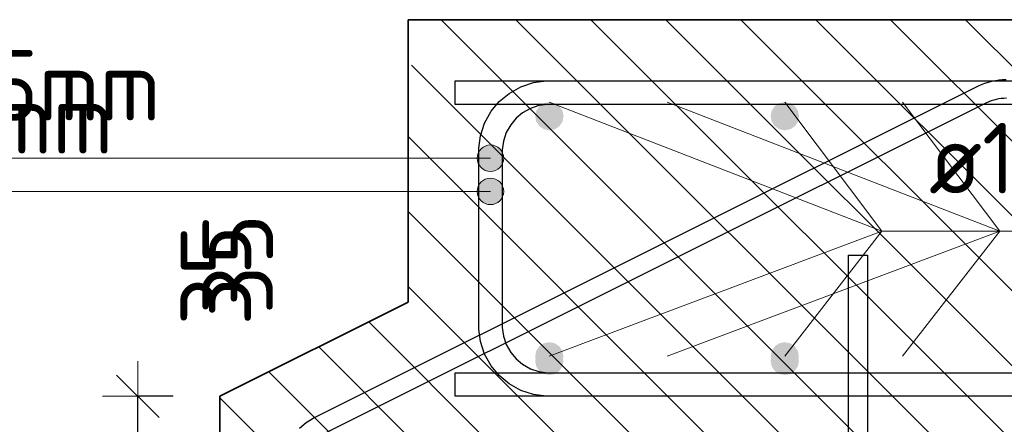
# Model space of a CAD drawing. Header units: metres. Extents: x -38 to 97, y -15 to 21.
# Tile 20 of 222: x 71.916 to 72.334, y 1.078 to 1.25. Entities that reach past the tile are written whole.
import ezdxf

# ---------------------------------------------------------------- set-up
doc = ezdxf.new("R2010")
doc.units = ezdxf.units.M
doc.header["$PDMODE"] = 65
for name, color, linetype, lineweight in [('XR$4$Арм. стержнями верхней зоны', 180, 'Continuous', 35), ('XR$4$Арм. стержнями нижней зоны', 180, 'Continuous', 35), ('XR$4$Арм.стержн. Арматура края', 96, 'Continuous', 35), ('XR$4$Арм.стержн. Доп. арматура', 180, 'Continuous', 35), ('XR$4$Размерная линия (1)', 7, 'Continuous', 13), ('XR$5$Арм. стержнями верхней зоны', 180, 'Continuous', 35), ('XR$5$Арм. стержнями нижней зоны', 180, 'Continuous', 35), ('XR$5$Арм.стержн. Арматура края', 96, 'Continuous', 35), ('XR$5$Арм.стержн. Доп. арматура', 180, 'Continuous', 35), ('XR$5$Размерная линия (1)', 7, 'Continuous', 13)]:
    doc.layers.add(name, color=color, linetype=linetype, lineweight=lineweight)
doc.styles.add('ISOCPEUR', font='txt')
doc.dimstyles.new('DIMSTYLE_32', dxfattribs={"dimtxt": 0.03, "dimasz": 0.03, "dimexe": 0, "dimexo": 0, "dimgap": 0.015, "dimtad": 0, "dimdec": 0, "dimlfac": 1000, "dimrnd": 5, "dimzin": 12, "dimdsep": 46, "dimtxsty": 'ISOCPEUR', "dimblk1": 'ALL_ML_STRICH', "dimblk2": 'ALL_ML_STRICH', "dimsah": 1, "dimcen": 0, "dimclrd": 7, "dimclre": 256, "dimclrt": 7, "dimadec": 0, "dimazin": 0, "dimtfac": 1, "dimtdec": 0, "dimtix": 1, "dimtmove": 2, "dimatfit": 3, "dimfxl": 0, "dimtvp": 1.2, "dimtzin": 0, "dimlwd": 0, "dimlwe": -3, "dimarcsym": 0})
pattern_1 = [(135, (0, 0), (-0.031819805, -0.031819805), [0.4, -0.05, 0, -0.05]), (135, (-0.01591, -0.01591), (-0.031819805, -0.031819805), [0.8, -0.1, 0.1, -0.1])]

# ---------------------------------------------------------------- blocks, each defined once
blk = doc.blocks.new('ALL_ML_STRICH')
at = {"color": 0, "linetype": 'ByBlock', "lineweight": -2}
for p, q in [((0, -0.5), (0, 0.5)), ((-0.3, -0.3), (0.3, 0.3)), ((-1, 0), (0.5, 0))]:
    blk.add_line(p, q, dxfattribs=at)
blk = doc.blocks.new('*D545')
at = {"layer": 'DEFPOINTS', "color": 7, "linetype": 'Continuous', "lineweight": 13, "transparency": 33554687}
for p in [(72.00104, 1.08971), (71.96621, 1.05471), (72.04097, 1.05471)]:
    blk.add_point(p, dxfattribs=at)
at = {"layer": 'XR$4$Размерная линия (1)', "color": 9, "linetype": 'Continuous', "lineweight": -2, "true_color": 0xc7c7c7, "transparency": 33554687}
for p, q in [((71.98104, 1.08971), (71.96621, 1.08971)), ((72.02097, 1.05471), (71.96621, 1.05471))]:
    blk.add_line(p, q, dxfattribs=at)
at = {"layer": 'XR$4$Размерная линия (1)', "color": 7, "linetype": 'Continuous', "lineweight": -2, "transparency": 33554687}
blk.add_line((71.96621, 1.05471), (71.96621, 1.08971), dxfattribs=at)
at = {"layer": 'XR$4$Размерная линия (1)', "color": 7, "linetype": 'Continuous', "lineweight": 13, "transparency": 33554687, "xscale": 0.03, "yscale": 0.03, "zscale": 0.03}
for p, rotation in [((71.96621, 1.08971), 90), ((71.96621, 1.05471), 270)]:
    blk.add_blockref('ALL_ML_STRICH', p, dxfattribs=dict(at, rotation=rotation))
at = {"layer": 'XR$4$Размерная линия (1)', "color": 7, "linetype": 'Continuous', "lineweight": 13, "transparency": 33554687, "insert": (71.99937, 1.14115), "char_height": 0.03, "width": 0.06, "attachment_point": 5, "rotation": 90, "style": 'ISOCPEUR'}
blk.add_mtext('\\A1;{35}', dxfattribs=at)
blk = doc.blocks.new('*D869')
at = {"layer": 'DEFPOINTS', "color": 7, "linetype": 'Continuous', "lineweight": 13, "transparency": 33554687}
for p in [(72.00104, 1.08971), (71.96621, 1.05471), (72.04097, 1.05471)]:
    blk.add_point(p, dxfattribs=at)
at = {"layer": 'XR$5$Размерная линия (1)', "color": 9, "linetype": 'Continuous', "lineweight": -2, "true_color": 0xc7c7c7, "transparency": 33554687}
for p, q in [((71.98104, 1.08971), (71.96621, 1.08971)), ((72.02097, 1.05471), (71.96621, 1.05471))]:
    blk.add_line(p, q, dxfattribs=at)
at = {"layer": 'XR$5$Размерная линия (1)', "color": 7, "linetype": 'Continuous', "lineweight": -2, "transparency": 33554687}
blk.add_line((71.96621, 1.05471), (71.96621, 1.08971), dxfattribs=at)
at = {"layer": 'XR$5$Размерная линия (1)', "color": 7, "linetype": 'Continuous', "lineweight": 13, "transparency": 33554687, "xscale": 0.03, "yscale": 0.03, "zscale": 0.03}
for p, rotation in [((71.96621, 1.08971), 90), ((71.96621, 1.05471), 270)]:
    blk.add_blockref('ALL_ML_STRICH', p, dxfattribs=dict(at, rotation=rotation))
at = {"layer": 'XR$5$Размерная линия (1)', "color": 7, "linetype": 'Continuous', "lineweight": 13, "transparency": 33554687, "insert": (72.00864, 1.14588), "char_height": 0.03, "width": 0.06, "attachment_point": 5, "rotation": 90, "style": 'ISOCPEUR'}
blk.add_mtext('\\A1;{35}', dxfattribs=at)

msp = doc.modelspace()

# ---------------------------------------------------------------- hatches: boundary and pattern name
at = {"linetype": 'Continuous', "lineweight": 13, "transparency": 33554687}
h = msp.add_hatch(dxfattribs=at)
h.set_pattern_fill('__________540', scale=0.015, style=0, pattern_type=2)
h.set_pattern_definition(pattern_1)
h.paths.add_polyline_path([(72.08104, 1.24971), (72.08104, 1.12971), (72.00104, 1.08971), (72.00104, 1.04971), (72.61695, 1.04971), (72.61695, 1.24971)], flags=0)
h = msp.add_hatch(dxfattribs=at)
h.set_pattern_fill('__________540', scale=0.015, style=0, pattern_type=2)
h.set_pattern_definition(pattern_1)
h.paths.add_polyline_path([(72.08104, 1.24971), (72.08104, 1.12971), (72.00104, 1.08971), (72.00104, 1.04971), (72.61695, 1.04971), (72.61695, 1.24971)], flags=0)
at = {"layer": 'XR$4$Арм.стержн. Арматура края', "linetype": 'Continuous', "lineweight": 13, "transparency": 33554687}
for points in [[(72.11113, 1.17396), (72.11113, 1.17959), (72.11034, 1.17678)], [(72.11113, 1.17959), (72.11315, 1.17194), (72.11315, 1.18161)], [(72.11113, 1.17959), (72.11113, 1.17396), (72.11315, 1.17194)], [(72.11315, 1.18161), (72.11597, 1.17115), (72.11597, 1.1824)], [(72.11315, 1.18161), (72.11315, 1.17194), (72.11597, 1.17115)], [(72.11597, 1.1824), (72.11597, 1.17115), (72.11878, 1.17194)], [(72.11597, 1.1824), (72.11878, 1.17194), (72.11878, 1.18161)], [(72.11878, 1.18161), (72.11878, 1.17194), (72.1208, 1.17396)], [(72.11878, 1.18161), (72.1208, 1.17396), (72.1208, 1.17959)], [(72.1208, 1.17959), (72.1208, 1.17396), (72.12159, 1.17678)]]:
    msp.add_hatch(color=7, dxfattribs=at).paths.add_polyline_path(points)
at = {"layer": 'XR$4$Арм.стержн. Доп. арматура', "linetype": 'Continuous', "lineweight": 50, "transparency": 33554687}
for points in [[(72.14697, 1.20871), (72.14651, 1.21101), (72.14521, 1.21296), (72.14326, 1.21426), (72.14097, 1.21471), (72.13867, 1.21426), (72.13672, 1.21296), (72.13542, 1.21101), (72.13497, 1.20871), (72.13542, 1.20642), (72.13672, 1.20447), (72.13867, 1.20317), (72.14097, 1.20271), (72.14326, 1.20317), (72.14521, 1.20447), (72.14651, 1.20642)], [(72.24697, 1.20871), (72.24651, 1.21101), (72.24521, 1.21296), (72.24326, 1.21426), (72.24097, 1.21471), (72.23867, 1.21426), (72.23672, 1.21296), (72.23542, 1.21101), (72.23497, 1.20871), (72.23542, 1.20642), (72.23672, 1.20447), (72.23867, 1.20317), (72.24097, 1.20271), (72.24326, 1.20317), (72.24521, 1.20447), (72.24651, 1.20642)], [(72.14697, 1.10471), (72.14651, 1.10701), (72.14521, 1.10896), (72.14326, 1.11026), (72.14097, 1.11071), (72.13867, 1.11026), (72.13672, 1.10896), (72.13542, 1.10701), (72.13497, 1.10471), (72.13542, 1.10242), (72.13672, 1.10047), (72.13867, 1.09917), (72.14097, 1.09871), (72.14326, 1.09917), (72.14521, 1.10047), (72.14651, 1.10242)], [(72.24697, 1.10471), (72.24651, 1.10701), (72.24521, 1.10896), (72.24326, 1.11026), (72.24097, 1.11071), (72.23867, 1.11026), (72.23672, 1.10896), (72.23542, 1.10701), (72.23497, 1.10471), (72.23542, 1.10242), (72.23672, 1.10047), (72.23867, 1.09917), (72.24097, 1.09871), (72.24326, 1.09917), (72.24521, 1.10047), (72.24651, 1.10242)]]:
    msp.add_hatch(color=34, dxfattribs=at).paths.add_polyline_path(points)
at = {"layer": 'XR$5$Арм.стержн. Арматура края', "linetype": 'Continuous', "lineweight": 13, "transparency": 33554687}
for points in [[(72.11315, 1.19568), (72.11597, 1.18522), (72.11597, 1.19647)], [(72.11597, 1.19647), (72.11597, 1.18522), (72.11878, 1.18601)], [(72.11597, 1.19647), (72.11878, 1.18601), (72.11878, 1.19568)], [(72.11113, 1.18803), (72.11113, 1.19366), (72.11034, 1.19085)], [(72.11113, 1.19366), (72.11315, 1.18601), (72.11315, 1.19568)], [(72.11113, 1.19366), (72.11113, 1.18803), (72.11315, 1.18601)], [(72.11315, 1.19568), (72.11315, 1.18601), (72.11597, 1.18522)], [(72.11878, 1.19568), (72.11878, 1.18601), (72.1208, 1.18803)], [(72.11878, 1.19568), (72.1208, 1.18803), (72.1208, 1.19366)], [(72.1208, 1.19366), (72.1208, 1.18803), (72.12159, 1.19085)]]:
    msp.add_hatch(color=7, dxfattribs=at).paths.add_polyline_path(points)
at = {"layer": 'XR$5$Арм.стержн. Доп. арматура', "linetype": 'Continuous', "lineweight": 50, "transparency": 33554687}
for points in [[(72.14704, 1.20871), (72.14659, 1.21101), (72.14529, 1.21296), (72.14334, 1.21426), (72.14104, 1.21471), (72.13875, 1.21426), (72.1368, 1.21296), (72.1355, 1.21101), (72.13504, 1.20871), (72.1355, 1.20642), (72.1368, 1.20447), (72.13875, 1.20317), (72.14104, 1.20271), (72.14334, 1.20317), (72.14529, 1.20447), (72.14659, 1.20642)], [(72.24704, 1.20871), (72.24659, 1.21101), (72.24529, 1.21296), (72.24334, 1.21426), (72.24104, 1.21471), (72.23875, 1.21426), (72.2368, 1.21296), (72.2355, 1.21101), (72.23504, 1.20871), (72.2355, 1.20642), (72.2368, 1.20447), (72.23875, 1.20317), (72.24104, 1.20271), (72.24334, 1.20317), (72.24529, 1.20447), (72.24659, 1.20642)], [(72.14697, 1.10671), (72.14651, 1.10901), (72.14521, 1.11096), (72.14326, 1.11226), (72.14097, 1.11271), (72.13867, 1.11226), (72.13672, 1.11096), (72.13542, 1.10901), (72.13497, 1.10671), (72.13542, 1.10442), (72.13672, 1.10247), (72.13867, 1.10117), (72.14097, 1.10071), (72.14326, 1.10117), (72.14521, 1.10247), (72.14651, 1.10442)], [(72.24697, 1.10671), (72.24651, 1.10901), (72.24521, 1.11096), (72.24326, 1.11226), (72.24097, 1.11271), (72.23867, 1.11226), (72.23672, 1.11096), (72.23542, 1.10901), (72.23497, 1.10671), (72.23542, 1.10442), (72.23672, 1.10247), (72.23867, 1.10117), (72.24097, 1.10071), (72.24326, 1.10117), (72.24521, 1.10247), (72.24651, 1.10442)]]:
    msp.add_hatch(color=34, dxfattribs=at).paths.add_polyline_path(points)

# ---------------------------------------------------------------- linework, layer by layer
at = {"color": 7, "linetype": 'Continuous', "lineweight": 35, "transparency": 33554687}
for p, q in [((72.08104, 1.24971), (72.08104, 1.12971)), ((72.61695, 1.24971), (72.08104, 1.24971)), ((72.08104, 1.24971), (72.08104, 1.12971)), ((72.61695, 1.24971), (72.08104, 1.24971)), ((72.08104, 1.12971), (72.00104, 1.08971)), ((72.08104, 1.12971), (72.00104, 1.08971)), ((72.00104, 1.08971), (72.00104, 1.04971)), ((72.00104, 1.08971), (72.00104, 1.04971))]:
    msp.add_line(p, q, dxfattribs=at)
at = {"layer": 'XR$4$Арм. стержнями верхней зоны', "color": 4, "linetype": 'Continuous', "lineweight": 25, "transparency": 33554687}
msp.add_lwpolyline([(72.10104, 1.22371), (72.62195, 1.22371), (72.62195, 1.21371), (72.10104, 1.21371), (72.10104, 1.22371)], dxfattribs=at)
at = {"layer": 'XR$4$Арм. стержнями нижней зоны', "color": 4, "linetype": 'Continuous', "lineweight": 25, "transparency": 33554687}
msp.add_lwpolyline([(72.10104, 1.09971), (72.62195, 1.09971), (72.62195, 1.08971), (72.10104, 1.08971), (72.10104, 1.09971)], dxfattribs=at)
at = {"layer": 'XR$4$Арм.стержн. Арматура края', "color": 7, "linetype": 'Continuous', "lineweight": 13, "transparency": 33554687}
for p, q in [((72.11597, 1.1824), (72.11597, 1.1824)), ((71.70434, 1.17678), (72.06434, 1.17678)), ((72.06434, 1.17678), (72.11597, 1.17678)), ((72.11034, 1.17678), (72.11034, 1.17678)), ((72.12159, 1.17678), (72.12159, 1.17678)), ((72.11597, 1.17115), (72.11597, 1.17115))]:
    msp.add_line(p, q, dxfattribs=at)
at = {"layer": 'XR$4$Арм.стержн. Арматура края', "color": 40, "linetype": 'Continuous', "lineweight": 25, "transparency": 33554687}
for points in [[(72.03484, 1.07621), (72.03771, 1.07857), (72.0407, 1.08045), (72.32321, 1.22157), (72.32458, 1.22219), (72.32601, 1.22274), (72.32747, 1.22321), (72.32895, 1.2236), (72.33044, 1.22391), (72.33196, 1.22414), (72.33349, 1.22429), (72.33498, 1.22435)], [(72.33515, 1.21635), (72.33403, 1.2163), (72.33294, 1.2162), (72.33185, 1.21604), (72.33078, 1.21581), (72.32973, 1.21554), (72.32869, 1.2152), (72.32766, 1.2148), (72.32664, 1.21434), (72.04462, 1.07347)], [(72.26804, 0.94194), (72.26804, 1.14971), (72.27604, 1.14971)], [(72.27604, 1.14971), (72.27604, 0.94139)]]:
    msp.add_lwpolyline(points, dxfattribs=at)
at = {"layer": 'XR$4$Арм.стержн. Арматура края', "color": 4, "linetype": 'Continuous', "lineweight": 25, "transparency": 33554687}
for points in [[(72.61097, 1.08971), (72.13953, 1.08971), (72.13432, 1.09044), (72.12888, 1.09223), (72.12387, 1.09504), (72.11974, 1.09849), (72.11629, 1.10261), (72.11349, 1.10762), (72.11169, 1.11306), (72.11097, 1.11828), (72.11097, 1.19515), (72.11169, 1.20036), (72.11349, 1.2058), (72.11629, 1.21081), (72.11974, 1.21494), (72.12387, 1.21839), (72.12888, 1.22119), (72.13432, 1.22299), (72.13953, 1.22371), (72.61097, 1.22371)], [(72.61097, 1.21371), (72.14022, 1.21371), (72.13659, 1.21321), (72.13292, 1.212), (72.12956, 1.21012), (72.12684, 1.20784), (72.12456, 1.20511), (72.12268, 1.20176), (72.12147, 1.19809), (72.12097, 1.19446), (72.12097, 1.11897), (72.12147, 1.11533), (72.12268, 1.11167), (72.12456, 1.10831), (72.12684, 1.10558), (72.12956, 1.10331), (72.13292, 1.10143), (72.13659, 1.10022), (72.14022, 1.09971), (72.61097, 1.09971)]]:
    msp.add_lwpolyline(points, dxfattribs=at)
at = {"layer": 'XR$4$Арм.стержн. Арматура края', "color": 7, "linetype": 'Continuous', "lineweight": 13, "transparency": 33554687}
msp.add_circle((72.11597, 1.17678), 0.00563, dxfattribs=at)
at = {"layer": 'XR$4$Арм.стержн. Доп. арматура', "color": 7, "linetype": 'Continuous', "lineweight": 13, "transparency": 33554687}
for q in [(72.14097, 1.21471), (72.24097, 1.21471), (72.14097, 1.10671), (72.24097, 1.10671), (72.50822, 1.15987)]:
    msp.add_line((72.28222, 1.15987), q, dxfattribs=at)
at = {"layer": 'XR$5$Арм. стержнями верхней зоны', "color": 4, "linetype": 'Continuous', "lineweight": 25, "transparency": 33554687}
msp.add_lwpolyline([(72.10104, 1.22371), (72.62195, 1.22371), (72.62195, 1.21371), (72.10104, 1.21371), (72.10104, 1.22371)], dxfattribs=at)
at = {"layer": 'XR$5$Арм. стержнями нижней зоны', "color": 4, "linetype": 'Continuous', "lineweight": 25, "transparency": 33554687}
msp.add_lwpolyline([(72.10104, 1.09971), (72.62195, 1.09971), (72.62195, 1.08971), (72.10104, 1.08971), (72.10104, 1.09971)], dxfattribs=at)
at = {"layer": 'XR$5$Арм.стержн. Арматура края', "color": 7, "linetype": 'Continuous', "lineweight": 13, "transparency": 33554687}
for p, q in [((72.11597, 1.19647), (72.11597, 1.19647)), ((71.72442, 1.19085), (72.07442, 1.19085)), ((72.07442, 1.19085), (72.11597, 1.19085)), ((72.11034, 1.19085), (72.11034, 1.19085)), ((72.12159, 1.19085), (72.12159, 1.19085)), ((72.11597, 1.18522), (72.11597, 1.18522))]:
    msp.add_line(p, q, dxfattribs=at)
at = {"layer": 'XR$5$Арм.стержн. Арматура края', "color": 40, "linetype": 'Continuous', "lineweight": 25, "transparency": 33554687}
for points in [[(72.03484, 1.07621), (72.03771, 1.07857), (72.0407, 1.08045), (72.32321, 1.22157), (72.32458, 1.22219), (72.32601, 1.22274), (72.32747, 1.22321), (72.32895, 1.2236), (72.33044, 1.22391), (72.33196, 1.22414), (72.33349, 1.22429), (72.33498, 1.22435)], [(72.33515, 1.21635), (72.33403, 1.2163), (72.33294, 1.2162), (72.33185, 1.21604), (72.33078, 1.21581), (72.32973, 1.21554), (72.32869, 1.2152), (72.32766, 1.2148), (72.32664, 1.21434), (72.04462, 1.07347)], [(72.26804, 0.94194), (72.26804, 1.14971), (72.27604, 1.14971)], [(72.27604, 1.14971), (72.27604, 0.94139)]]:
    msp.add_lwpolyline(points, dxfattribs=at)
at = {"layer": 'XR$5$Арм.стержн. Арматура края', "color": 4, "linetype": 'Continuous', "lineweight": 25, "transparency": 33554687}
for points in [[(72.61097, 1.08971), (72.13953, 1.08971), (72.13432, 1.09044), (72.12888, 1.09223), (72.12387, 1.09504), (72.11974, 1.09849), (72.11629, 1.10261), (72.11349, 1.10762), (72.11169, 1.11306), (72.11097, 1.11828), (72.11097, 1.19515), (72.11169, 1.20036), (72.11349, 1.2058), (72.11629, 1.21081), (72.11974, 1.21494), (72.12387, 1.21839), (72.12888, 1.22119), (72.13432, 1.22299), (72.13953, 1.22371), (72.61097, 1.22371)], [(72.61097, 1.21371), (72.14022, 1.21371), (72.13659, 1.21321), (72.13292, 1.212), (72.12956, 1.21012), (72.12684, 1.20784), (72.12456, 1.20511), (72.12268, 1.20176), (72.12147, 1.19809), (72.12097, 1.19446), (72.12097, 1.11897), (72.12147, 1.11533), (72.12268, 1.11167), (72.12456, 1.10831), (72.12684, 1.10558), (72.12956, 1.10331), (72.13292, 1.10143), (72.13659, 1.10022), (72.14022, 1.09971), (72.61097, 1.09971)]]:
    msp.add_lwpolyline(points, dxfattribs=at)
at = {"layer": 'XR$5$Арм.стержн. Арматура края', "color": 7, "linetype": 'Continuous', "lineweight": 13, "transparency": 33554687}
msp.add_circle((72.11597, 1.19085), 0.00563, dxfattribs=at)
at = {"layer": 'XR$5$Арм.стержн. Доп. арматура', "color": 7, "linetype": 'Continuous', "lineweight": 13, "transparency": 33554687}
for q in [(72.19104, 1.21471), (72.29104, 1.21471), (72.19104, 1.10671), (72.29104, 1.10671), (72.5583, 1.15987)]:
    msp.add_line((72.3323, 1.15987), q, dxfattribs=at)

# ---------------------------------------------------------------- texts
at = {"layer": 'XR$4$Арм.стержн. Арматура края', "color": 7, "linetype": 'Continuous', "lineweight": 25, "transparency": 33554687, "insert": (71.72584, 1.19278), "char_height": 0.03, "width": 0.2806692, "attachment_point": 7, "style": 'ISOCPEUR'}
msp.add_mtext('\\W0.92;ø10 L=1135mm ', dxfattribs=at)
at = {"layer": 'XR$4$Арм.стержн. Доп. арматура', "color": 7, "linetype": 'Continuous', "lineweight": 25, "transparency": 33554687, "insert": (72.30222, 1.17587), "char_height": 0.03, "width": 0.1999832, "attachment_point": 7, "style": 'ISOCPEUR'}
msp.add_mtext('\\W0.94;ø12 L=п.м.', dxfattribs=at)
at = {"layer": 'XR$5$Арм.стержн. Арматура края', "color": 7, "linetype": 'Continuous', "lineweight": 25, "transparency": 33554687, "char_height": 0.03, "attachment_point": 7, "style": 'ISOCPEUR'}
for s, insert, width in [('\\W0.92;ø10 L=1135mm ', (71.74592, 1.20685), 0.2806692), ('\\W0.95;ш.200 ', (71.82092, 1.14685), 0.1311997)]:
    msp.add_mtext(s, dxfattribs=dict(at, insert=insert, width=width))

# ---------------------------------------------------------------- dimensions: what is measured, and where the dimension line sits
at = {"layer": 'XR$4$Размерная линия (1)', "color": 7, "linetype": 'Continuous', "lineweight": 13, "transparency": 33554687}
dim = msp.add_linear_dim(base=(71.96621, 1.08971), p1=(72.02097, 1.05471), p2=(71.98104, 1.08971), angle=90, dimstyle='DIMSTYLE_32', override={"dimpost": '<>', "dimclrd": 7, "dimclre": 9, "dimclrt": 7, "dimlwd": 0, "dimlwe": 65533}, dxfattribs=at)
dim.commit()
dim.dimension.update_dxf_attribs({"geometry": '*D545', "text_midpoint": (71.99937, 1.14115), "dimtype": 160})
at = {"layer": 'XR$5$Размерная линия (1)', "color": 7, "linetype": 'Continuous', "lineweight": 13, "transparency": 33554687}
dim = msp.add_linear_dim(base=(71.96621, 1.08971), p1=(72.02097, 1.05471), p2=(71.98104, 1.08971), angle=90, dimstyle='DIMSTYLE_32', override={"dimpost": '<>', "dimclrd": 7, "dimclre": 9, "dimclrt": 7, "dimlwd": 0, "dimlwe": 65533}, dxfattribs=at)
dim.commit()
dim.dimension.update_dxf_attribs({"geometry": '*D869', "text_midpoint": (72.00864, 1.14588), "dimtype": 160})

doc.saveas('drawing.dxf')
